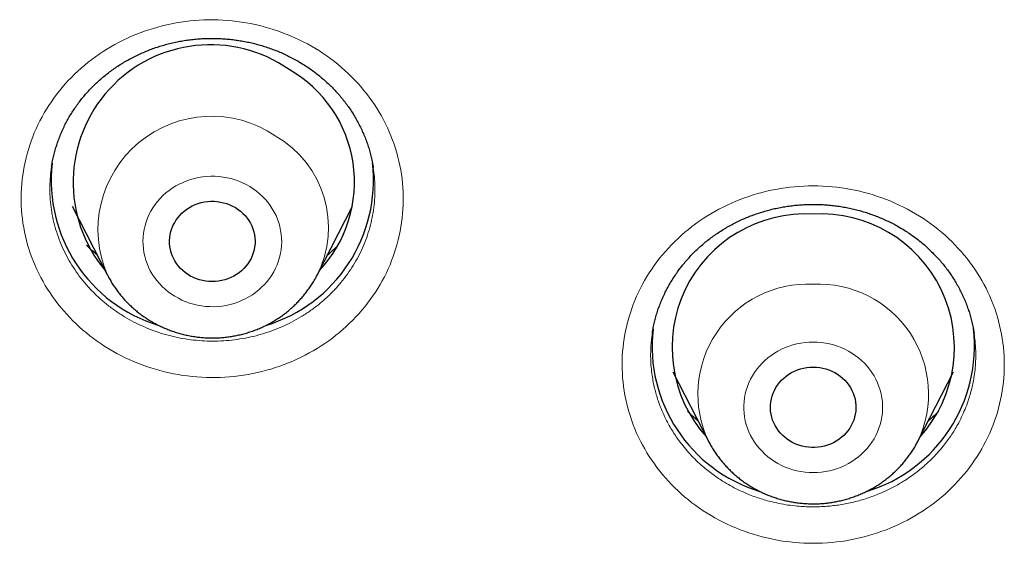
# Model space of a CAD drawing. Header units: millimetres. Extents: x 8 to 450, y 12 to 574.
# Tile 168 of 256: x 223.65 to 234.01, y 507.02 to 512.53. Entities that reach past the tile are written whole.
import ezdxf

# ---------------------------------------------------------------- set-up
doc = ezdxf.new("R2010")
doc.units = ezdxf.units.MM

msp = doc.modelspace()

# ---------------------------------------------------------------- linework, layer by layer
at = {"color": 7, "linetype": 'Continuous', "lineweight": 30}
for p, q in [((223.982, 510.981), (223.982, 510.979)), ((227.368, 510.969), (227.368, 510.972)), ((224.198, 510.567), (224.572, 509.839)), ((226.777, 509.839), (227.151, 510.567)), ((224.572, 509.838), (224.572, 509.839)), ((230.524, 508.822), (230.897, 508.094)), ((233.103, 508.094), (233.476, 508.822))]:
    msp.add_line(p, q, dxfattribs=at)
at = {"color": 252, "linetype": 'Continuous', "lineweight": 0, "flags": 128}
for points in [[(225.28, 509.617), (225.317, 509.596), (225.355, 509.577), (225.395, 509.56), (225.435, 509.546), (225.476, 509.534), (225.518, 509.524), (225.561, 509.516), (225.604, 509.511), (225.647, 509.509), (225.69, 509.508), (225.733, 509.51), (225.777, 509.515), (225.819, 509.522), (225.861, 509.531), (225.903, 509.542), (225.944, 509.556), (225.983, 509.572), (226.022, 509.591), (226.059, 509.611), (226.096, 509.634), (226.13, 509.658), (226.163, 509.684), (226.194, 509.712), (226.224, 509.742), (226.252, 509.774), (226.277, 509.806), (226.3, 509.841), (226.322, 509.876), (226.341, 509.913), (226.357, 509.95), (226.371, 509.989), (226.383, 510.028), (226.392, 510.068), (226.399, 510.108), (226.403, 510.148), (226.405, 510.189), (226.404, 510.23), (226.401, 510.27), (226.394, 510.31), (226.386, 510.35), (226.375, 510.39), (226.361, 510.428), (226.345, 510.466), (226.327, 510.503), (226.306, 510.539), (226.284, 510.573), (226.259, 510.607), (226.232, 510.638), (226.203, 510.669), (226.172, 510.697), (226.139, 510.724), (226.105, 510.749), (226.069, 510.772), (226.032, 510.793), (225.994, 510.812), (225.954, 510.828), (225.914, 510.843), (225.873, 510.855), (225.831, 510.865), (225.788, 510.872), (225.745, 510.878), (225.702, 510.88), (225.659, 510.881), (225.616, 510.879), (225.572, 510.874), (225.53, 510.867), (225.488, 510.858), (225.446, 510.846), (225.405, 510.833), (225.366, 510.816), (225.327, 510.798), (225.29, 510.778), (225.253, 510.755), (225.219, 510.731), (225.186, 510.705), (225.155, 510.677), (225.125, 510.647), (225.098, 510.615), (225.072, 510.582), (225.049, 510.548), (225.027, 510.513), (225.008, 510.476), (224.992, 510.439), (224.978, 510.4), (224.966, 510.361), (224.957, 510.321), (224.95, 510.281), (224.946, 510.241), (224.944, 510.2), (224.945, 510.159), (224.949, 510.119), (224.955, 510.079), (224.963, 510.039), (224.974, 509.999), (224.988, 509.961), (225.004, 509.923), (225.022, 509.886), (225.043, 509.85), (225.065, 509.816), (225.09, 509.782), (225.117, 509.751), (225.146, 509.72), (225.177, 509.692), (225.21, 509.665), (225.244, 509.64), (225.28, 509.617)], [(232, 507.763), (232.043, 507.764), (232.086, 507.768), (232.129, 507.774), (232.172, 507.782), (232.213, 507.793), (232.254, 507.806), (232.294, 507.821), (232.334, 507.838), (232.371, 507.858), (232.408, 507.88), (232.443, 507.904), (232.477, 507.929), (232.509, 507.957), (232.539, 507.986), (232.567, 508.017), (232.593, 508.049), (232.618, 508.083), (232.64, 508.118), (232.659, 508.154), (232.677, 508.191), (232.692, 508.229), (232.705, 508.268), (232.715, 508.308), (232.722, 508.348), (232.728, 508.388), (232.73, 508.429), (232.73, 508.469), (232.728, 508.51), (232.722, 508.55), (232.715, 508.591), (232.705, 508.63), (232.692, 508.669), (232.677, 508.707), (232.659, 508.744), (232.64, 508.781), (232.618, 508.816), (232.593, 508.849), (232.567, 508.882), (232.539, 508.912), (232.509, 508.942), (232.477, 508.969), (232.443, 508.995), (232.408, 509.018), (232.371, 509.04), (232.334, 509.06), (232.294, 509.077), (232.254, 509.093), (232.213, 509.106), (232.172, 509.116), (232.129, 509.125), (232.086, 509.131), (232.043, 509.134), (232, 509.136), (231.957, 509.134), (231.914, 509.131), (231.871, 509.125), (231.828, 509.116), (231.787, 509.106), (231.746, 509.093), (231.706, 509.077), (231.666, 509.06), (231.629, 509.04), (231.592, 509.018), (231.557, 508.995), (231.523, 508.969), (231.491, 508.942), (231.461, 508.912), (231.433, 508.882), (231.407, 508.849), (231.382, 508.816), (231.36, 508.781), (231.341, 508.744), (231.323, 508.707), (231.308, 508.669), (231.295, 508.63), (231.285, 508.591), (231.278, 508.55), (231.272, 508.51), (231.27, 508.469), (231.27, 508.429), (231.272, 508.388), (231.278, 508.348), (231.285, 508.308), (231.295, 508.268), (231.308, 508.229), (231.323, 508.191), (231.341, 508.154), (231.36, 508.118), (231.382, 508.083), (231.407, 508.049), (231.433, 508.017), (231.461, 507.986), (231.491, 507.957), (231.523, 507.929), (231.557, 507.904), (231.592, 507.88), (231.629, 507.858), (231.666, 507.838), (231.706, 507.821), (231.746, 507.806), (231.787, 507.793), (231.828, 507.782), (231.871, 507.774), (231.914, 507.768), (231.957, 507.764), (232, 507.763)]]:
    msp.add_lwpolyline(points, dxfattribs=at)
at = {"color": 7, "linetype": 'Continuous', "lineweight": 30, "flags": 128}
for points in [[(225.918, 510.55), (225.946, 510.532), (225.972, 510.512), (225.997, 510.49), (226.02, 510.466), (226.04, 510.441), (226.059, 510.414), (226.076, 510.386), (226.09, 510.357), (226.102, 510.327), (226.111, 510.296), (226.118, 510.265), (226.123, 510.233), (226.124, 510.201), (226.124, 510.169), (226.12, 510.137), (226.114, 510.106), (226.106, 510.075), (226.095, 510.044), (226.082, 510.015), (226.066, 509.986), (226.048, 509.959), (226.028, 509.933), (226.006, 509.909), (225.982, 509.886), (225.957, 509.865), (225.929, 509.846), (225.901, 509.829), (225.871, 509.814), (225.839, 509.801), (225.807, 509.79), (225.774, 509.782), (225.741, 509.776), (225.707, 509.773), (225.673, 509.772), (225.639, 509.773), (225.605, 509.777), (225.572, 509.783), (225.539, 509.791), (225.507, 509.802), (225.476, 509.815), (225.446, 509.83), (225.417, 509.848), (225.39, 509.867), (225.364, 509.888), (225.341, 509.911), (225.319, 509.936), (225.299, 509.962), (225.281, 509.989), (225.266, 510.017), (225.253, 510.047), (225.242, 510.077), (225.234, 510.108), (225.228, 510.14), (225.225, 510.172), (225.225, 510.204), (225.227, 510.236), (225.231, 510.268), (225.238, 510.299), (225.248, 510.33), (225.26, 510.359), (225.275, 510.388), (225.291, 510.416), (225.31, 510.443), (225.331, 510.468), (225.354, 510.492), (225.379, 510.514), (225.406, 510.534), (225.434, 510.552), (225.463, 510.568), (225.494, 510.582), (225.526, 510.593), (225.558, 510.603), (225.591, 510.61), (225.625, 510.615), (225.659, 510.617), (225.693, 510.617), (225.727, 510.614), (225.761, 510.609), (225.794, 510.602), (225.826, 510.593), (225.858, 510.581), (225.888, 510.566), (225.918, 510.55)], [(232, 508.872), (232.034, 508.871), (232.068, 508.867), (232.101, 508.861), (232.134, 508.853), (232.166, 508.842), (232.197, 508.829), (232.227, 508.814), (232.256, 508.797), (232.283, 508.778), (232.309, 508.757), (232.333, 508.734), (232.355, 508.709), (232.375, 508.683), (232.393, 508.656), (232.408, 508.627), (232.421, 508.598), (232.432, 508.568), (232.44, 508.537), (232.446, 508.505), (232.449, 508.473), (232.45, 508.441), (232.448, 508.409), (232.443, 508.377), (232.436, 508.346), (232.427, 508.315), (232.415, 508.285), (232.401, 508.256), (232.384, 508.229), (232.365, 508.202), (232.344, 508.177), (232.321, 508.153), (232.296, 508.131), (232.27, 508.111), (232.242, 508.093), (232.213, 508.076), (232.182, 508.062), (232.15, 508.051), (232.118, 508.041), (232.085, 508.034), (232.051, 508.029), (232.017, 508.027), (231.983, 508.027), (231.949, 508.029), (231.915, 508.034), (231.882, 508.041), (231.85, 508.051), (231.818, 508.062), (231.787, 508.076), (231.758, 508.093), (231.73, 508.111), (231.704, 508.131), (231.679, 508.153), (231.656, 508.177), (231.635, 508.202), (231.616, 508.229), (231.599, 508.256), (231.585, 508.285), (231.573, 508.315), (231.564, 508.346), (231.557, 508.377), (231.552, 508.409), (231.55, 508.441), (231.551, 508.473), (231.554, 508.505), (231.56, 508.537), (231.568, 508.568), (231.579, 508.598), (231.592, 508.627), (231.607, 508.656), (231.625, 508.683), (231.645, 508.709), (231.667, 508.734), (231.691, 508.757), (231.717, 508.778), (231.744, 508.797), (231.773, 508.814), (231.803, 508.829), (231.834, 508.842), (231.866, 508.853), (231.899, 508.861), (231.932, 508.867), (231.966, 508.871), (232, 508.872)]]:
    msp.add_lwpolyline(points, dxfattribs=at)
at = {"color": 7, "linetype": 'Continuous', "lineweight": 30}
for centre, radius, start, end in [((225.656, 510.817), 1.447, 55.0413, 219.9538), ((225.809, 510.82), 1.362, 316.787, 60.2378), ((225.573, 510.837), 1.595, 173.5277, 253.15), ((225.776, 510.837), 1.595, 286.7853, 6.7011), ((231.919, 509.079), 1.405, 86.711, 221.8162), ((232.081, 509.079), 1.405, 318.1838, 93.289), ((231.899, 509.091), 1.595, 173.5686, 253.1429), ((232.102, 509.091), 1.595, 286.7601, 6.735)]:
    msp.add_arc(centre, radius, start, end, dxfattribs=at)
at = {"color": 252, "linetype": 'Continuous', "lineweight": 0}
for centre, radius, start, end in [((225.666, 510.317), 1.195, 55.8908, 203.5972), ((225.783, 510.34), 1.114, 332.9229, 60.1833), ((231.943, 508.588), 1.157, 87.1827, 205.3047), ((232.058, 508.589), 1.156, 334.6457, 92.8597)]:
    msp.add_arc(centre, radius, start, end, dxfattribs=at)
for points, knots in [([(224.585, 509.064), (224.474, 509.132), (224.371, 509.208), (224.182, 509.379), (224.096, 509.474), (223.945, 509.677), (223.881, 509.785), (223.776, 510.01), (223.735, 510.13), (223.652, 510.49), (223.647, 510.742), (223.74, 511.224), (223.838, 511.459), (224.051, 511.768), (224.134, 511.866), (224.317, 512.043), (224.416, 512.122), (224.633, 512.262), (224.749, 512.323), (224.99, 512.42), (225.115, 512.458), (225.374, 512.51), (225.505, 512.524), (225.767, 512.528), (225.9, 512.517), (226.159, 512.473), (226.286, 512.439), (226.53, 512.349), (226.649, 512.291), (226.872, 512.157), (226.977, 512.079), (227.165, 511.908), (227.25, 511.814), (227.401, 511.611), (227.466, 511.502), (227.57, 511.277), (227.611, 511.159), (227.667, 510.916), (227.682, 510.794), (227.687, 510.549), (227.676, 510.425), (227.629, 510.182), (227.593, 510.064), (227.497, 509.836), (227.436, 509.724), (227.223, 509.415), (227.035, 509.234), (226.605, 508.956), (226.357, 508.856), (225.973, 508.779), (225.84, 508.764), (225.577, 508.761), (225.446, 508.771), (225.186, 508.815), (225.058, 508.85), (224.814, 508.94), (224.697, 508.997), (224.585, 509.064)], [0, 0, 0, 0, 0.03125, 0.03125, 0.0625, 0.0625, 0.09375, 0.09375, 0.125, 0.125, 0.1875, 0.1875, 0.25, 0.25, 0.28125, 0.28125, 0.3125, 0.3125, 0.34375, 0.34375, 0.375, 0.375, 0.40625, 0.40625, 0.4375, 0.4375, 0.46875, 0.46875, 0.5, 0.5, 0.53125, 0.53125, 0.5625, 0.5625, 0.59375, 0.59375, 0.625, 0.625, 0.65625, 0.65625, 0.6875, 0.6875, 0.71875, 0.71875, 0.75, 0.75, 0.8125, 0.8125, 0.875, 0.875, 0.90625, 0.90625, 0.9375, 0.9375, 0.96875, 0.96875, 1, 1, 1, 1]), ([(223.982, 510.979), (223.977, 510.945), (223.968, 510.876), (223.963, 510.77), (223.965, 510.662), (223.976, 510.554), (223.994, 510.447), (224.019, 510.342), (224.053, 510.239), (224.093, 510.137), (224.141, 510.039), (224.196, 509.944), (224.257, 509.852), (224.325, 509.765), (224.399, 509.682), (224.479, 509.603), (224.564, 509.53), (224.654, 509.463), (224.718, 509.422), (224.75, 509.402)], [0, 0, 0, 0, 0.056226, 0.115109, 0.173984, 0.23306, 0.292204, 0.35128, 0.410155, 0.469024, 0.528094, 0.587232, 0.646302, 0.70517, 0.764002, 0.823035, 0.882136, 0.941168, 1, 1, 1, 1]), ([(224.75, 509.402), (224.783, 509.383), (224.848, 509.345), (224.952, 509.297), (225.058, 509.254), (225.167, 509.218), (225.278, 509.189), (225.392, 509.167), (225.506, 509.153), (225.622, 509.145), (225.737, 509.145), (225.852, 509.152), (225.966, 509.167), (226.08, 509.188), (226.191, 509.217), (226.3, 509.252), (226.406, 509.295), (226.509, 509.344), (226.608, 509.399), (226.702, 509.461), (226.793, 509.528), (226.877, 509.601), (226.957, 509.679), (227.03, 509.762), (227.098, 509.85), (227.159, 509.941), (227.213, 510.036), (227.261, 510.134), (227.301, 510.236), (227.333, 510.339), (227.358, 510.445), (227.376, 510.551), (227.386, 510.659), (227.387, 510.767), (227.382, 510.87), (227.373, 510.937), (227.368, 510.969)], [0, 0, 0, 0, 0.029445, 0.058991, 0.088571, 0.118117, 0.147563, 0.177008, 0.206554, 0.236134, 0.26568, 0.295125, 0.324573, 0.354121, 0.383703, 0.413251, 0.442698, 0.47215, 0.501702, 0.531288, 0.56084, 0.590292, 0.619747, 0.649303, 0.678893, 0.708449, 0.737905, 0.767362, 0.79692, 0.826512, 0.85607, 0.885527, 0.914984, 0.944541, 0.974132, 1, 1, 1, 1]), ([(232, 507.018), (231.867, 507.018), (231.736, 507.03), (231.479, 507.078), (231.352, 507.114), (231.108, 507.209), (230.992, 507.266), (230.774, 507.403), (230.67, 507.482), (230.392, 507.743), (230.242, 507.952), (230.041, 508.405), (229.989, 508.652), (229.988, 509.02), (230.001, 509.145), (230.053, 509.386), (230.091, 509.503), (230.191, 509.731), (230.254, 509.841), (230.4, 510.044), (230.483, 510.139), (230.671, 510.315), (230.772, 510.393), (230.99, 510.529), (231.108, 510.588), (231.352, 510.683), (231.477, 510.718), (231.735, 510.766), (231.868, 510.779), (232.132, 510.779), (232.265, 510.766), (232.523, 510.718), (232.648, 510.683), (232.892, 510.588), (233.01, 510.529), (233.228, 510.393), (233.329, 510.315), (233.517, 510.139), (233.6, 510.044), (233.746, 509.841), (233.809, 509.731), (233.909, 509.503), (233.947, 509.386), (233.999, 509.145), (234.012, 509.02), (234.011, 508.652), (233.959, 508.405), (233.758, 507.952), (233.608, 507.743), (233.33, 507.482), (233.226, 507.403), (233.008, 507.266), (232.892, 507.209), (232.648, 507.114), (232.521, 507.078), (232.264, 507.03), (232.133, 507.018), (232, 507.018)], [0, 0, 0, 0, 0.03125, 0.03125, 0.0625, 0.0625, 0.09375, 0.09375, 0.125, 0.125, 0.1875, 0.1875, 0.25, 0.25, 0.28125, 0.28125, 0.3125, 0.3125, 0.34375, 0.34375, 0.375, 0.375, 0.40625, 0.40625, 0.4375, 0.4375, 0.46875, 0.46875, 0.5, 0.5, 0.53125, 0.53125, 0.5625, 0.5625, 0.59375, 0.59375, 0.625, 0.625, 0.65625, 0.65625, 0.6875, 0.6875, 0.71875, 0.71875, 0.75, 0.75, 0.8125, 0.8125, 0.875, 0.875, 0.90625, 0.90625, 0.9375, 0.9375, 0.96875, 0.96875, 1, 1, 1, 1]), ([(224.463, 510.051), (224.442, 510.07), (224.403, 510.103), (224.367, 510.139), (224.351, 510.155)], [0, 0, 0, 0, 0.553991, 1, 1, 1, 1]), ([(226.996, 510.152), (226.993, 510.148), (226.972, 510.126), (226.934, 510.091), (226.9, 510.061), (226.884, 510.048)], [0, 0, 0, 0, 0.110562, 0.597644, 1, 1, 1, 1]), ([(230.307, 509.229), (230.305, 509.214), (230.299, 509.177), (230.293, 509.118), (230.289, 509.044), (230.288, 508.962), (230.293, 508.873), (230.303, 508.79), (230.316, 508.715), (230.33, 508.649), (230.347, 508.584), (230.369, 508.513), (230.398, 508.435), (230.435, 508.352), (230.473, 508.277), (230.511, 508.211), (230.548, 508.153), (230.588, 508.097), (230.634, 508.036), (230.688, 507.972), (230.752, 507.905), (230.815, 507.846), (230.875, 507.795), (230.931, 507.752), (230.987, 507.711), (231.052, 507.668), (231.127, 507.625), (231.211, 507.581), (231.29, 507.545), (231.365, 507.515), (231.433, 507.492), (231.501, 507.471), (231.577, 507.451), (231.663, 507.432), (231.758, 507.417), (231.846, 507.408), (231.927, 507.403), (231.976, 507.402), (232, 507.402)], [0, 0, 0, 0, 0.0166011, 0.0407599, 0.0649187, 0.0976963, 0.1304999, 0.1632775, 0.1883161, 0.2133547, 0.2375101, 0.2616654, 0.2944383, 0.327237, 0.3600099, 0.3850448, 0.4100797, 0.4342314, 0.4583831, 0.491151, 0.5239448, 0.5567126, 0.5817437, 0.6067748, 0.6309239, 0.6550731, 0.6878375, 0.7206279, 0.7533923, 0.7784208, 0.8034493, 0.8275837, 0.8517181, 0.884462, 0.9172317, 0.9499755, 0.9749877, 1, 1, 1, 1]), ([(232, 507.402), (232.024, 507.402), (232.071, 507.403), (232.142, 507.407), (232.213, 507.414), (232.284, 507.423), (232.355, 507.436), (232.426, 507.452), (232.497, 507.47), (232.566, 507.491), (232.633, 507.515), (232.706, 507.543), (232.785, 507.579), (232.869, 507.622), (232.944, 507.666), (233.011, 507.71), (233.069, 507.751), (233.124, 507.794), (233.182, 507.844), (233.244, 507.902), (233.309, 507.969), (233.364, 508.033), (233.411, 508.095), (233.451, 508.152), (233.488, 508.209), (233.525, 508.274), (233.563, 508.348), (233.6, 508.431), (233.629, 508.509), (233.652, 508.582), (233.67, 508.648), (233.684, 508.714), (233.697, 508.787), (233.706, 508.868), (233.712, 508.958), (233.711, 509.041), (233.707, 509.116), (233.701, 509.177), (233.695, 509.214), (233.693, 509.229)], [0, 0, 0, 0, 0.024149, 0.048298, 0.072615, 0.096932, 0.121778, 0.146624, 0.171653, 0.196682, 0.220831, 0.244981, 0.277745, 0.310536, 0.3433, 0.368329, 0.393358, 0.417509, 0.44166, 0.474426, 0.507219, 0.539986, 0.565017, 0.590047, 0.614201, 0.638356, 0.671127, 0.703925, 0.736696, 0.76173, 0.786764, 0.810922, 0.835079, 0.867855, 0.900657, 0.933432, 0.95847, 0.983507, 1, 1, 1, 1]), ([(230.789, 508.305), (230.77, 508.321), (230.734, 508.353), (230.696, 508.388), (230.678, 508.408), (230.676, 508.41)], [0, 0, 0, 0, 0.473549, 0.942729, 1, 1, 1, 1]), ([(233.322, 508.408), (233.321, 508.407), (233.303, 508.387), (233.266, 508.353), (233.23, 508.32), (233.211, 508.304), (233.211, 508.304)], [0, 0, 0, 0, 0.027215, 0.519394, 0.995588, 1, 1, 1, 1])]:
    msp.add_open_spline(points, degree=3, knots=knots, dxfattribs=at)
at = {"color": 7, "linetype": 'Continuous', "lineweight": 30}
for points, knots in [([(223.982, 510.981), (223.983, 510.987), (223.987, 511.012), (223.995, 511.056), (224.008, 511.112), (224.024, 511.168), (224.041, 511.223), (224.061, 511.278), (224.083, 511.333), (224.107, 511.387), (224.133, 511.44), (224.161, 511.492), (224.191, 511.542), (224.223, 511.591), (224.257, 511.64), (224.293, 511.687), (224.331, 511.732), (224.371, 511.777), (224.412, 511.821), (224.455, 511.862), (224.499, 511.902), (224.545, 511.941), (224.593, 511.978), (224.642, 512.014), (224.693, 512.048), (224.744, 512.08), (224.797, 512.11), (224.851, 512.139), (224.907, 512.165), (224.963, 512.19), (225.02, 512.213), (225.078, 512.234), (225.137, 512.253), (225.196, 512.27), (225.257, 512.285), (225.318, 512.298), (225.379, 512.309), (225.441, 512.317), (225.502, 512.324), (225.564, 512.329), (225.627, 512.331), (225.689, 512.332), (225.751, 512.33), (225.813, 512.326), (225.876, 512.32), (225.937, 512.312), (225.999, 512.302), (226.06, 512.29), (226.12, 512.276), (226.18, 512.26), (226.239, 512.241), (226.298, 512.221), (226.356, 512.199), (226.412, 512.175), (226.468, 512.149), (226.523, 512.121), (226.577, 512.091), (226.629, 512.06), (226.68, 512.027), (226.73, 511.992), (226.778, 511.956), (226.825, 511.917), (226.871, 511.878), (226.914, 511.837), (226.956, 511.795), (226.997, 511.751), (227.035, 511.706), (227.072, 511.659), (227.108, 511.611), (227.141, 511.562), (227.172, 511.512), (227.201, 511.461), (227.229, 511.409), (227.254, 511.356), (227.277, 511.302), (227.298, 511.248), (227.317, 511.192), (227.333, 511.136), (227.348, 511.08), (227.36, 511.025), (227.366, 510.989), (227.368, 510.972)], [0, 0, 0, 0, 0.0043112, 0.0171262, 0.0299332, 0.042785, 0.0557051, 0.0686743, 0.0816724, 0.0946786, 0.1076663, 0.1206131, 0.1334983, 0.1463025, 0.1590698, 0.1718306, 0.1846807, 0.1975743, 0.2104324, 0.2232059, 0.2358924, 0.2486794, 0.2614397, 0.2742035, 0.286992, 0.2997839, 0.3124592, 0.3252158, 0.3379956, 0.3507273, 0.3633984, 0.3760384, 0.3887669, 0.4014814, 0.4142125, 0.426978, 0.4397103, 0.4524044, 0.465085, 0.4777572, 0.4904261, 0.5030963, 0.5157723, 0.5284573, 0.5411559, 0.5538725, 0.5666097, 0.5793107, 0.5919708, 0.6046231, 0.6172958, 0.6300127, 0.6427674, 0.6554453, 0.668223, 0.6810142, 0.6937504, 0.7063894, 0.7190478, 0.7318103, 0.7446083, 0.7573817, 0.7700655, 0.7826936, 0.7954494, 0.8082001, 0.8209757, 0.8338015, 0.846681, 0.859513, 0.8723413, 0.8851739, 0.8980143, 0.9108658, 0.9237326, 0.9366185, 0.9495275, 0.9624636, 0.9754308, 0.9883779, 1, 1, 1, 1]), ([(230.307, 509.229), (230.308, 509.239), (230.313, 509.269), (230.322, 509.316), (230.336, 509.373), (230.351, 509.428), (230.369, 509.484), (230.389, 509.539), (230.412, 509.593), (230.436, 509.646), (230.463, 509.698), (230.491, 509.75), (230.522, 509.8), (230.554, 509.85), (230.588, 509.898), (230.625, 509.945), (230.663, 509.99), (230.703, 510.035), (230.744, 510.078), (230.788, 510.12), (230.833, 510.16), (230.879, 510.199), (230.927, 510.236), (230.976, 510.271), (231.027, 510.304), (231.079, 510.336), (231.132, 510.366), (231.186, 510.395), (231.242, 510.421), (231.298, 510.446), (231.356, 510.469), (231.414, 510.489), (231.473, 510.508), (231.533, 510.525), (231.593, 510.54), (231.654, 510.552), (231.715, 510.563), (231.777, 510.571), (231.839, 510.578), (231.901, 510.582), (231.964, 510.585), (232.026, 510.585), (232.088, 510.583), (232.15, 510.579), (232.213, 510.573), (232.274, 510.565), (232.335, 510.554), (232.396, 510.542), (232.456, 510.528), (232.516, 510.511), (232.575, 510.493), (232.633, 510.473), (232.691, 510.45), (232.748, 510.426), (232.803, 510.4), (232.858, 510.372), (232.911, 510.342), (232.963, 510.311), (233.014, 510.277), (233.064, 510.242), (233.112, 510.206), (233.159, 510.168), (233.204, 510.128), (233.247, 510.086), (233.289, 510.044), (233.329, 510), (233.367, 509.955), (233.404, 509.908), (233.439, 509.86), (233.472, 509.811), (233.502, 509.761), (233.532, 509.71), (233.558, 509.657), (233.583, 509.605), (233.606, 509.551), (233.626, 509.497), (233.645, 509.442), (233.661, 509.386), (233.675, 509.33), (233.686, 509.277), (233.691, 509.244), (233.693, 509.229)], [0, 0, 0, 0, 0.006935, 0.019824, 0.032613, 0.045534, 0.058429, 0.071326, 0.084248, 0.097165, 0.110018, 0.122891, 0.135793, 0.148658, 0.161457, 0.174202, 0.187044, 0.19986, 0.212679, 0.225524, 0.238326, 0.251097, 0.263847, 0.276582, 0.289305, 0.302023, 0.31474, 0.32746, 0.340187, 0.352925, 0.365677, 0.378381, 0.391064, 0.403725, 0.416395, 0.429096, 0.44182, 0.454515, 0.467243, 0.479996, 0.492708, 0.505332, 0.517956, 0.530635, 0.543358, 0.55607, 0.568701, 0.581279, 0.593964, 0.606626, 0.619302, 0.632013, 0.644771, 0.657491, 0.670195, 0.682896, 0.695598, 0.708306, 0.721024, 0.733756, 0.746507, 0.759283, 0.772088, 0.7849, 0.797636, 0.810344, 0.823072, 0.835842, 0.848669, 0.861431, 0.87432, 0.887251, 0.90016, 0.912975, 0.925715, 0.938575, 0.951426, 0.964302, 0.977224, 0.990181, 1, 1, 1, 1]), ([(224.462, 510.053), (224.451, 510.062), (224.425, 510.084), (224.388, 510.119), (224.361, 510.145), (224.35, 510.156)], [0, 0, 0, 0, 0.274073, 0.676464, 1, 1, 1, 1]), ([(226.997, 510.153), (226.995, 510.151), (226.98, 510.135), (226.949, 510.106), (226.913, 510.073), (226.891, 510.055), (226.885, 510.05)], [0, 0, 0, 0, 0.039284, 0.442308, 0.846874, 1, 1, 1, 1]), ([(224.573, 509.838), (224.577, 509.829), (224.589, 509.806), (224.611, 509.768), (224.639, 509.724), (224.669, 509.681), (224.7, 509.64), (224.734, 509.6), (224.769, 509.561), (224.806, 509.524), (224.844, 509.489), (224.885, 509.455), (224.926, 509.423), (224.969, 509.393), (225, 509.373), (225.018, 509.362), (225.021, 509.36)], [0, 0, 0, 0, 0.043104, 0.121379, 0.199718, 0.278125, 0.356603, 0.435154, 0.513781, 0.592484, 0.671265, 0.750122, 0.829056, 0.908065, 0.983171, 1, 1, 1, 1]), ([(225.021, 509.36), (225.031, 509.354), (225.057, 509.339), (225.098, 509.317), (225.146, 509.294), (225.195, 509.273), (225.244, 509.253), (225.295, 509.237), (225.346, 509.222), (225.398, 509.209), (225.45, 509.199), (225.503, 509.19), (225.556, 509.184), (225.61, 509.18), (225.663, 509.179), (225.717, 509.179), (225.77, 509.182), (225.823, 509.187), (225.876, 509.195), (225.929, 509.204), (225.981, 509.216), (226.033, 509.23), (226.084, 509.246), (226.134, 509.264), (226.183, 509.285), (226.232, 509.307), (226.279, 509.331), (226.325, 509.358), (226.37, 509.386), (226.413, 509.416), (226.455, 509.448), (226.496, 509.482), (226.535, 509.517), (226.573, 509.554), (226.608, 509.592), (226.642, 509.632), (226.674, 509.673), (226.705, 509.716), (226.733, 509.76), (226.757, 509.8), (226.771, 509.827), (226.777, 509.838)], [0, 0, 0, 0, 0.017457, 0.043442, 0.069439, 0.095457, 0.121494, 0.147549, 0.17362, 0.199707, 0.225807, 0.251918, 0.278041, 0.304172, 0.330311, 0.356455, 0.382602, 0.408752, 0.434902, 0.461049, 0.487194, 0.513333, 0.539465, 0.565588, 0.591701, 0.617801, 0.643888, 0.669959, 0.696012, 0.722046, 0.74806, 0.774052, 0.800022, 0.825967, 0.851888, 0.877782, 0.903651, 0.929494, 0.95531, 0.9811, 1, 1, 1, 1]), ([(230.788, 508.307), (230.78, 508.313), (230.757, 508.333), (230.719, 508.367), (230.69, 508.396), (230.675, 508.41), (230.675, 508.41)], [0, 0, 0, 0, 0.198395, 0.598521, 0.997922, 1, 1, 1, 1]), ([(233.323, 508.408), (233.309, 508.395), (233.282, 508.368), (233.245, 508.334), (233.221, 508.314), (233.212, 508.307)], [0, 0, 0, 0, 0.370015, 0.777994, 1, 1, 1, 1]), ([(230.897, 508.094), (230.901, 508.087), (230.912, 508.064), (230.933, 508.028), (230.961, 507.984), (230.99, 507.941), (231.022, 507.9), (231.055, 507.86), (231.09, 507.821), (231.127, 507.784), (231.165, 507.748), (231.205, 507.714), (231.246, 507.682), (231.289, 507.651), (231.333, 507.622), (231.379, 507.595), (231.426, 507.57), (231.473, 507.547), (231.522, 507.526), (231.572, 507.507), (231.622, 507.491), (231.674, 507.476), (231.725, 507.463), (231.778, 507.453), (231.831, 507.445), (231.884, 507.439), (231.936, 507.435), (231.975, 507.434), (231.996, 507.434), (232, 507.434)], [0, 0, 0, 0, 0.017654, 0.056272, 0.094922, 0.133604, 0.172322, 0.211076, 0.249867, 0.288695, 0.327562, 0.366467, 0.405409, 0.444388, 0.483404, 0.522455, 0.561539, 0.600656, 0.639803, 0.678979, 0.718182, 0.757409, 0.796659, 0.83593, 0.875218, 0.914522, 0.953839, 0.991107, 1, 1, 1, 1]), ([(232, 507.434), (232.012, 507.434), (232.041, 507.434), (232.089, 507.436), (232.142, 507.441), (232.195, 507.448), (232.248, 507.458), (232.3, 507.469), (232.352, 507.483), (232.403, 507.499), (232.453, 507.517), (232.503, 507.537), (232.551, 507.559), (232.598, 507.583), (232.645, 507.609), (232.69, 507.637), (232.733, 507.667), (232.776, 507.699), (232.817, 507.732), (232.856, 507.767), (232.894, 507.804), (232.93, 507.842), (232.964, 507.882), (232.996, 507.923), (233.027, 507.965), (233.055, 508.009), (233.081, 508.052), (233.096, 508.08), (233.103, 508.094)], [0, 0, 0, 0, 0.026029, 0.065372, 0.104721, 0.14407, 0.183416, 0.222758, 0.262092, 0.301416, 0.340727, 0.380023, 0.4193, 0.458556, 0.497789, 0.536996, 0.576175, 0.615324, 0.65444, 0.693522, 0.732568, 0.771577, 0.810547, 0.849479, 0.88837, 0.927222, 0.966035, 1, 1, 1, 1])]:
    msp.add_open_spline(points, degree=3, knots=knots, dxfattribs=at)

doc.saveas('drawing.dxf')
